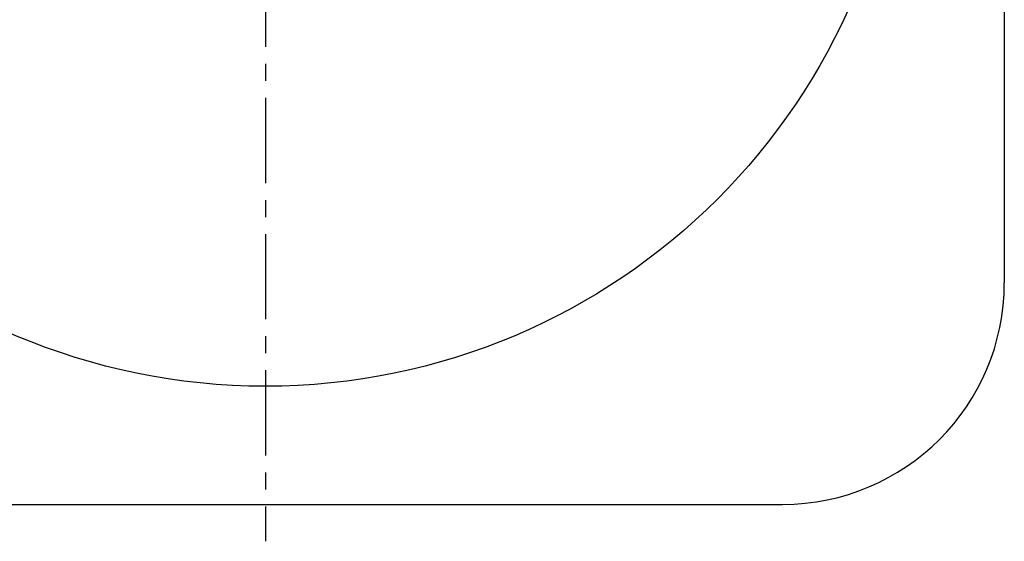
# Model space of a CAD drawing. Header units: millimetres. Extents: x 171 to 381, y 128 to 354.
# Tile 2 of 41: x 243 to 376, y 128 to 199. Entities that reach past the tile are written whole.
import ezdxf

# ---------------------------------------------------------------- set-up
doc = ezdxf.new("R2010")
doc.units = ezdxf.units.MM
doc.header["$LTSCALE"] = 30.734
doc.linetypes.add('CENTER', pattern=[0.6, 0.375, -0.075, 0.075, -0.075])
doc.layers.get('0').update_dxf_attribs({"linetype": 'CONTINUOUS'})
doc.layers.add('DEFAULT_1', color=7, linetype='CENTER')

msp = doc.modelspace()

# ---------------------------------------------------------------- linework, layer by layer
at = {"color": 7, "linetype": 'CONTINUOUS'}
for p, q in [((376.07, 308.19), (376.07, 163.19)), ((206.07, 133.19), (346.07, 133.19))]:
    msp.add_line(p, q, dxfattribs=at)
msp.add_circle((276.07, 235.69), 86.5, dxfattribs=at)
msp.add_arc((346.07, 163.19), 30, 270, 360, dxfattribs=at)
at = {"layer": 'DEFAULT_1', "color": 2, "linetype": 'CENTER'}
msp.add_line((276.07, 354.19), (276.07, 128.19), dxfattribs=at)

doc.saveas('drawing.dxf')
